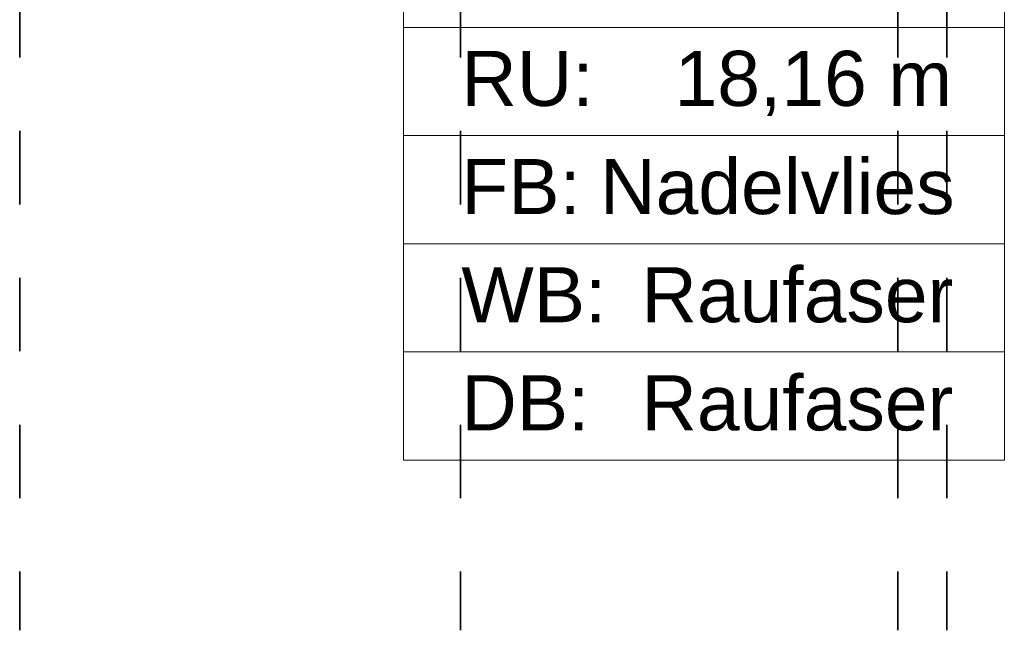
# Model space of a CAD drawing. Header units: metres. Extents: x -3.6 to 84.5, y -11 to 16.8.
# Tile 18 of 137: x 6.2 to 7.5, y 0.7 to 1.5. Entities that reach past the tile are written whole.
import ezdxf

# ---------------------------------------------------------------- set-up
doc = ezdxf.new("R2010")
doc.units = ezdxf.units.M
doc.header["$MEASUREMENT"] = 0
doc.linetypes.add('Achse', pattern=[0.2, 0.1, -0.05, 0, -0.05])
doc.layers.add('155 - Bemaßung_ Beschriftung.Ausbau - Deckenelemente', color=7, linetype='Continuous')
doc.layers.add('Neubau_401 - Zone.Raum_ Raumbegrenzung_ Whg.', color=7, linetype='Continuous')
doc.styles.add('ERSTELLTER_STIL_2', font='txt')

msp = doc.modelspace()

# ---------------------------------------------------------------- linework, layer by layer
at = {"layer": '155 - Bemaßung_ Beschriftung.Ausbau - Deckenelemente', "color": 7, "linetype": 'Achse', "lineweight": 35}
for p, q in [((6.182, 5.19), (6.182, 0.71)), ((6.783, 5.19), (6.783, 0.71)), ((7.379, 5.19), (7.379, 0.71)), ((7.446, 5.19), (7.446, 0.71))]:
    msp.add_line(p, q, dxfattribs=at)
at = {"layer": 'Neubau_401 - Zone.Raum_ Raumbegrenzung_ Whg.', "color": 1, "linetype": 'Continuous', "lineweight": 9}
for p, q in [((6.7054, 2.6408), (6.7054, 0.9417)), ((7.5243, 0.9417), (7.5243, 2.6408)), ((6.7054, 1.531), (6.7054, 1.6783)), ((7.5243, 1.6783), (7.5243, 1.531)), ((7.5243, 1.531), (6.7054, 1.531)), ((6.7054, 1.531), (7.5243, 1.531)), ((6.7054, 1.3837), (6.7054, 1.531)), ((7.5243, 1.531), (7.5243, 1.3837)), ((7.5243, 1.3837), (6.7054, 1.3837)), ((6.7054, 1.3837), (7.5243, 1.3837)), ((6.7054, 1.2364), (6.7054, 1.3837)), ((7.5243, 1.3837), (7.5243, 1.2364)), ((7.5243, 1.2364), (6.7054, 1.2364)), ((6.7054, 1.2364), (7.5243, 1.2364)), ((6.7054, 1.089), (6.7054, 1.2364)), ((7.5243, 1.2364), (7.5243, 1.089)), ((7.5243, 1.089), (6.7054, 1.089)), ((6.7054, 1.089), (7.5243, 1.089)), ((6.7054, 0.9417), (6.7054, 1.089)), ((7.5243, 1.089), (7.5243, 0.9417)), ((6.7054, 0.9417), (7.5243, 0.9417)), ((7.5243, 0.9417), (6.7054, 0.9417))]:
    msp.add_line(p, q, dxfattribs=at)

# ---------------------------------------------------------------- texts
at = {"layer": 'Neubau_401 - Zone.Raum_ Raumbegrenzung_ Whg.', "color": 7, "lineweight": 9, "char_height": 0.075, "attachment_point": 1, "style": 'ERSTELLTER_STIL_2'}
for s, insert in [('\\A1;{\\pqj;\\pt0;\\fArial|b0|i0|c0|p38;RU: }', (6.784, 1.4991)), ('\\A1;{\\pqj;\\pt0;\\fArial|b0|i0|c0|p38;18,16 m}', (7.0747, 1.4991)), ('\\A1;{\\pqj;\\pt0;\\fArial|b0|i0|c0|p38;Nadelvlies}', (6.9732, 1.3518)), ('\\A1;{\\pqj;\\pt0;\\fArial|b0|i0|c0|p38;FB: }', (6.784, 1.3518)), ('\\A1;{\\pqj;\\pt0;\\fArial|b0|i0|c0|p38;Raufaser}', (7.0295, 1.2045)), ('\\A1;{\\pqj;\\pt0;\\fArial|b0|i0|c0|p38;WB: }', (6.784, 1.2045)), ('\\A1;{\\pqj;\\pt0;\\fArial|b0|i0|c0|p38;Raufaser}', (7.0295, 1.0572)), ('\\A1;{\\pqj;\\pt0;\\fArial|b0|i0|c0|p38;DB: }', (6.784, 1.0572))]:
    msp.add_mtext(s, dxfattribs=dict(at, insert=insert))

doc.saveas('drawing.dxf')
